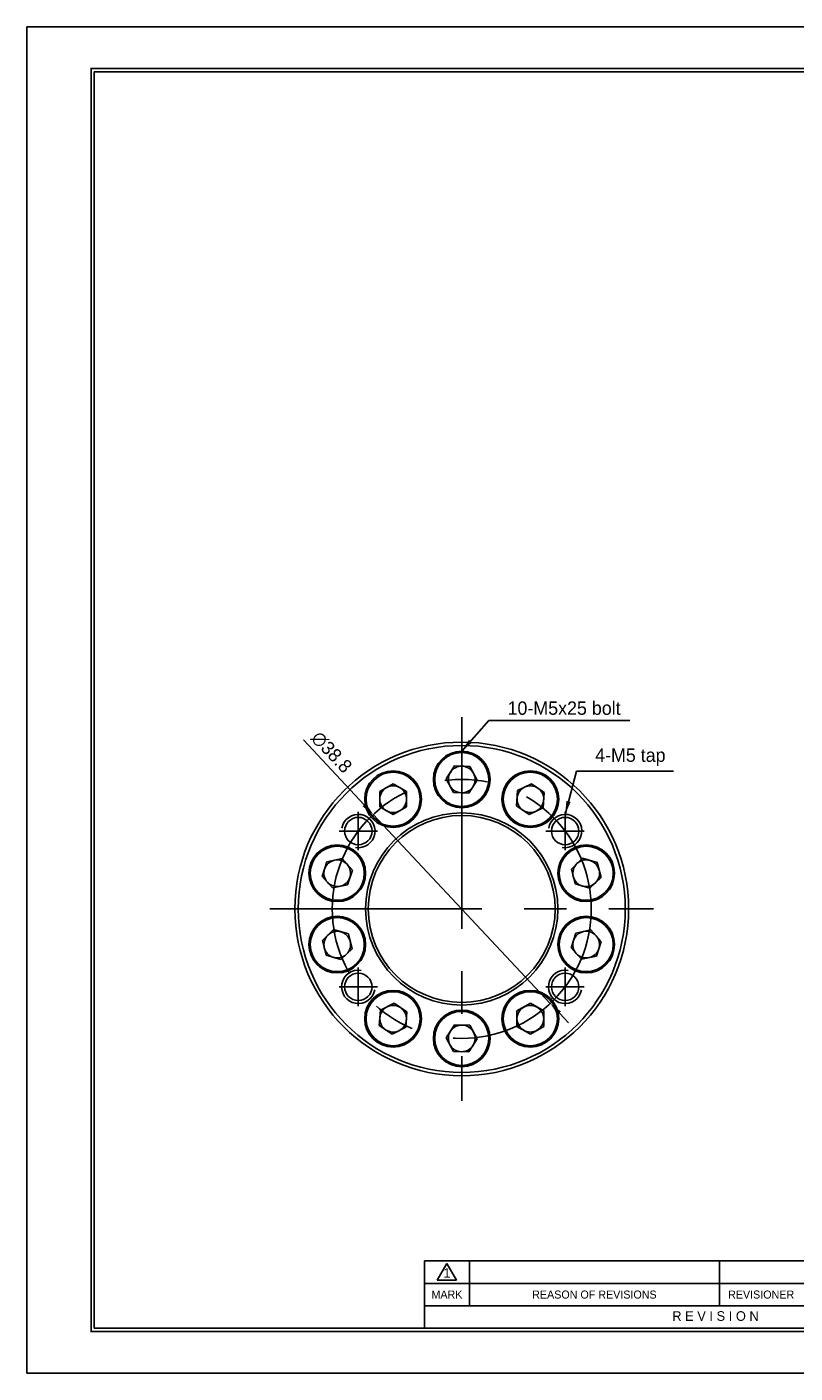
# Model space of a CAD drawing. Header units: millimetres. Extents: x 0 to 285, y 0 to 202.
# Tile 1 of 7: x 0 to 115, y 0 to 202. Entities that reach past the tile are written whole.
import ezdxf
from ezdxf.enums import TextEntityAlignment as Align

# ---------------------------------------------------------------- set-up
doc = ezdxf.new("R2010")
doc.units = ezdxf.units.MM
doc.linetypes.add('CENTER', pattern=[50.8, 31.75, -6.35, 6.35, -6.35])
doc.layers.get('DEFPOINTS').update_dxf_attribs({"linetype": 'CONTINUOUS'})
for name, color, linetype in [('center', 1, 'CENTER'), ('L1', 7, 'CONTINUOUS'), ('OUTLINE', 7, 'CONTINUOUS'), ('thread', 5, 'CONTINUOUS')]:
    doc.layers.add(name, color=color, linetype=linetype)
doc.dimstyles.get("Standard").update_dxf_attribs({"dimtxt": 2, "dimasz": 2, "dimexe": 0.8, "dimexo": 0, "dimgap": 0.8, "dimtad": 1, "dimdec": 3, "dimzin": 11, "dimdsep": 46, "dimtxsty": 'Standard', "dimcen": 0, "dimclrd": 5, "dimclre": 5, "dimclrt": 3, "dimadec": 0, "dimazin": 0, "dimtfac": 0.6, "dimtdec": 3, "dimtmove": 0, "dimatfit": 3, "dimfxl": 0, "dimtolj": 1, "dimtzin": 11, "dimarcsym": 0})

# ---------------------------------------------------------------- blocks, each defined once
blk = doc.blocks.new('표제란')
at = {"layer": 'L1', "color": 0}
for p, q in [((297, 210), (0, 210)), ((0, 210), (0, 0)), ((0, 0), (297, 0))]:
    blk.add_line(p, q, dxfattribs=at)
at = {"layer": 'L1'}
for p, q in [((160, 17.5), (62, 17.5)), ((62, 17.5), (62, 7)), ((64, 14.51), (65.5, 17.1)), ((65.5, 17.1), (67, 14.51)), ((69, 17.5), (69, 10.5)), ((108, 17.5), (108, 10.5)), ((147, 14), (62, 14)), ((64, 14.51), (67, 14.51)), ((147, 10.5), (62, 10.5))]:
    blk.add_line(p, q, dxfattribs=at)
at = {"layer": 'L1', "const_width": 0.25}
blk.add_lwpolyline([(290.5, 6.5), (290.5, 203.5), (10, 203.5), (10, 6.5)], close=True, dxfattribs=at)
at = {"layer": 'L1'}
blk.add_lwpolyline([(290, 7), (290, 203), (10.5, 203), (10.5, 7)], close=True, dxfattribs=at)
for s, height, p in [('1', 1.5, (65.5, 15.61)), ('MARK', 1.25, (65.5, 12.25)), ('REASON OF REVISIONS', 1.25, (88.5, 12.25)), ('REVISIONER', 1.25, (114.5, 12.25)), ('R E V I S I O N', 1.5, (107.38, 8.9))]:
    blk.add_text(s, height=height, dxfattribs=at).set_placement(p, align=Align.MIDDLE_CENTER)
for tag, p in [('필렛', (179.25, 10.9)), ('모따기', (179.25, 8.3))]:
    blk.add_attdef(tag, text='', height=1.15, dxfattribs=at).set_placement(p, align=Align.MIDDLE_LEFT)
at = {"layer": 'OUTLINE', "ltscale": 0.5}
for tag, p, height in [('TITLE', (237.17, 24.41), 2.5), ('도번', (251.18, 15.64), 2.5), ('SCALE', (253.78, 9.55), 1.2), ('DATE', (277.02, 9.51), 1.2)]:
    blk.add_attdef(tag, p, '', height=height, dxfattribs=at)
blk = doc.blocks.new('*D8')
at = {"layer": 'DEFPOINTS', "color": 0}
for p in [(51.88, 83.72), (78.41, 55.41)]:
    blk.add_point(p, dxfattribs=at)
at = {"layer": 'OUTLINE', "color": 5, "lineweight": -2}
for p, q in [((41.42, 94.89), (50.51, 85.18)), ((78.41, 55.41), (51.88, 83.72)), ((79.78, 53.95), (81.14, 52.49))]:
    blk.add_line(p, q, dxfattribs=at)
at = {"layer": 'OUTLINE', "color": 5}
for points in [[(50.76, 85.41), (50.27, 84.95), (51.88, 83.72)], [(80.02, 54.18), (79.53, 53.72), (78.41, 55.41)]]:
    blk.add_solid(points, dxfattribs=at)
at = {"layer": 'OUTLINE', "color": 3, "insert": (45.64, 93.05), "char_height": 2, "attachment_point": 5, "rotation": 313.1369}
blk.add_mtext('\\A1;∅38.8', dxfattribs=at)

msp = doc.modelspace()

# ---------------------------------------------------------------- linework, layer by layer
at = {"layer": 'center'}
for p, q in [((65.1451, 98.3146), (65.1451, 40.8146)), ((49.6515, 84.1148), (49.6515, 78.3648)), ((80.6386, 84.1148), (80.6386, 78.3648)), ((46.7765, 81.2398), (52.5265, 81.2398)), ((77.7636, 81.2398), (83.5136, 81.2398)), ((36.3951, 69.5646), (93.8951, 69.5646)), ((49.6515, 55.0144), (49.6515, 60.7644)), ((80.6386, 55.0144), (80.6386, 60.7644)), ((52.5265, 57.8894), (46.7765, 57.8894)), ((83.5136, 57.8894), (77.7636, 57.8894))]:
    msp.add_line(p, q, dxfattribs=at)
msp.add_circle((65.1451, 69.5646), 19.4, dxfattribs=at)
at = {"layer": 'OUTLINE', "ltscale": 0.2}
msp.add_line((75.6119, 195.0303), (10.0878, 195.0303), dxfattribs=at)
at = {"layer": 'OUTLINE'}
for p, q in [((62.8371, 89.0452), (64.0609, 91.0037)), ((64.0609, 91.0037), (66.3689, 90.9231)), ((66.3689, 90.9231), (67.4531, 88.884)), ((63.9213, 87.0061), (62.8371, 89.0452)), ((67.4531, 88.884), (66.2293, 86.9255)), ((52.8646, 87.1715), (54.8646, 88.3262)), ((52.8646, 84.8621), (52.8646, 87.1715)), ((54.8646, 88.3262), (56.8646, 87.1715)), ((56.8646, 87.1715), (56.8646, 84.8621)), ((66.2293, 86.9255), (63.9213, 87.0061)), ((73.3498, 85.0044), (73.5109, 87.3082)), ((73.5109, 87.3082), (75.5866, 88.3205)), ((75.5866, 88.3205), (77.5012, 87.0291)), ((77.5012, 87.0291), (77.3401, 84.7254)), ((54.8646, 83.7074), (52.8646, 84.8621)), ((56.8646, 84.8621), (54.8646, 83.7074)), ((75.2644, 83.713), (73.3498, 85.0044)), ((77.3401, 84.7254), (75.2644, 83.713)), ((44.9513, 76.6282), (47.2102, 77.1084)), ((47.2102, 77.1084), (48.7555, 75.3921)), ((81.5736, 75.5485), (83.2349, 77.1528)), ((83.2349, 77.1528), (85.4548, 76.5162)), ((44.2377, 74.4318), (44.9513, 76.6282)), ((48.7555, 75.3921), (48.0419, 73.1958)), ((82.1323, 73.3077), (81.5736, 75.5485)), ((85.4548, 76.5162), (86.0135, 74.2754)), ((45.7829, 72.7156), (44.2377, 74.4318)), ((48.0419, 73.1958), (45.7829, 72.7156)), ((84.3522, 72.6712), (82.1323, 73.3077)), ((86.0135, 74.2754), (84.3522, 72.6712)), ((44.2767, 64.8538), (45.9379, 66.4581)), ((44.8354, 62.613), (44.2767, 64.8538)), ((45.9379, 66.4581), (48.1578, 65.8215)), ((48.1578, 65.8215), (48.7165, 63.5807)), ((81.5346, 63.7371), (82.2483, 65.9335)), ((82.2483, 65.9335), (84.5072, 66.4136)), ((84.5072, 66.4136), (86.0525, 64.6974)), ((86.0525, 64.6974), (85.3388, 62.501)), ((47.0553, 61.9765), (44.8354, 62.613)), ((48.7165, 63.5807), (47.0553, 61.9765)), ((83.0799, 62.0209), (81.5346, 63.7371)), ((85.3388, 62.501), (83.0799, 62.0209)), ((52.9501, 54.4039), (55.0257, 55.4163)), ((55.0257, 55.4163), (56.9403, 54.1249)), ((73.4255, 54.2672), (75.4255, 55.4219)), ((75.4255, 55.4219), (77.4255, 54.2672)), ((52.789, 52.1001), (52.9501, 54.4039)), ((56.9403, 54.1249), (56.7792, 51.8211)), ((73.4255, 51.9578), (73.4255, 54.2672)), ((77.4255, 54.2672), (77.4255, 51.9578)), ((54.7035, 50.8087), (52.789, 52.1001)), ((56.7792, 51.8211), (54.7035, 50.8087)), ((62.8371, 50.2452), (64.0609, 52.2037)), ((64.0609, 52.2037), (66.3689, 52.1231)), ((66.3689, 52.1231), (67.4531, 50.084)), ((75.4255, 50.8031), (73.4255, 51.9578)), ((77.4255, 51.9578), (75.4255, 50.8031)), ((63.9213, 48.2061), (62.8371, 50.2452)), ((67.4531, 50.084), (66.2293, 48.1255)), ((66.2293, 48.1255), (63.9213, 48.2061))]:
    msp.add_line(p, q, dxfattribs=at)
for centre, radius in [((65.1451, 69.5646), 25), ((65.1451, 69.5646), 24.5), ((65.1451, 88.9646), 4.25), ((65.1451, 88.9646), 4.05), ((54.8646, 86.0168), 4.25), ((54.8646, 86.0168), 4.05), ((75.4255, 86.0168), 4.25), ((75.4255, 86.0168), 4.05), ((49.6515, 81.2398), 2.05), ((65.1451, 69.5646), 14.4), ((65.1451, 69.5646), 14), ((80.6386, 81.2398), 2.05), ((46.4966, 74.912), 4.25), ((46.4966, 74.912), 4.05), ((83.7935, 74.912), 4.25), ((83.7935, 74.912), 4.05), ((46.4966, 64.2173), 4.25), ((46.4966, 64.2173), 4.05), ((83.7935, 64.2173), 4.25), ((83.7935, 64.2173), 4.05), ((49.6515, 57.8894), 2.05), ((80.6386, 57.8894), 2.05), ((54.8646, 53.1125), 4.25), ((54.8646, 53.1125), 4.05), ((75.4255, 53.1125), 4.25), ((75.4255, 53.1125), 4.05), ((65.1451, 50.1646), 4.25), ((65.1451, 50.1646), 4.05)]:
    msp.add_circle(centre, radius, dxfattribs=at)
for centre, start, end in [((65.1451, 88.9646), 88, 148), ((65.1451, 88.9646), 28, 88), ((65.1451, 88.9646), 148, 208), ((65.1451, 88.9646), 328, 28), ((54.8646, 86.0168), 120, 180), ((54.8646, 86.0168), 60, 120), ((54.8646, 86.0168), 0, 60), ((65.1451, 88.9646), 208, 268), ((65.1451, 88.9646), 268, 328), ((75.4255, 86.0168), 116, 176), ((75.4255, 86.0168), 56, 116), ((75.4255, 86.0168), 356, 56), ((54.8646, 86.0168), 180, 240), ((54.8646, 86.0168), 300, 0), ((75.4255, 86.0168), 176, 236), ((75.4255, 86.0168), 296, 356), ((54.8646, 86.0168), 240, 300), ((75.4255, 86.0168), 236, 296), ((46.4966, 74.912), 102, 162), ((46.4966, 74.912), 42, 102), ((83.7935, 74.912), 74, 134), ((83.7935, 74.912), 14, 74), ((46.4966, 74.912), 162, 222), ((46.4966, 74.912), 342, 42), ((83.7935, 74.912), 134, 194), ((83.7935, 74.912), 314, 14), ((46.4966, 74.912), 222, 282), ((46.4966, 74.912), 282, 342), ((83.7935, 74.912), 194, 254), ((83.7935, 74.912), 254, 314), ((46.4966, 64.2173), 134, 194), ((46.4966, 64.2173), 74, 134), ((46.4966, 64.2173), 14, 74), ((46.4966, 64.2173), 314, 14), ((83.7935, 64.2173), 162, 222), ((83.7935, 64.2173), 102, 162), ((83.7935, 64.2173), 42, 102), ((83.7935, 64.2173), 342, 42), ((46.4966, 64.2173), 194, 254), ((46.4966, 64.2173), 254, 314), ((83.7935, 64.2173), 222, 282), ((83.7935, 64.2173), 282, 342), ((54.8646, 53.1125), 116, 176), ((54.8646, 53.1125), 56, 116), ((54.8646, 53.1125), 356, 56), ((75.4255, 53.1125), 120, 180), ((75.4255, 53.1125), 60, 120), ((75.4255, 53.1125), 0, 60), ((54.8646, 53.1125), 176, 236), ((54.8646, 53.1125), 296, 356), ((75.4255, 53.1125), 180, 240), ((75.4255, 53.1125), 300, 0), ((54.8646, 53.1125), 236, 296), ((65.1451, 50.1646), 148, 208), ((65.1451, 50.1646), 88, 148), ((65.1451, 50.1646), 28, 88), ((65.1451, 50.1646), 328, 28), ((75.4255, 53.1125), 240, 300), ((65.1451, 50.1646), 208, 268), ((65.1451, 50.1646), 268, 328)]:
    msp.add_arc(centre, 2, start, end, dxfattribs=at)
at = {"layer": 'thread'}
for centre, start, end in [((49.6515, 81.2398), 260, 170), ((80.6386, 81.2398), 260, 170), ((49.6515, 57.8894), 80, 350), ((80.6386, 57.8894), 80, 350)]:
    msp.add_arc(centre, 2.5, start, end, dxfattribs=at)

# ---------------------------------------------------------------- block references
at = {"layer": 'OUTLINE', "xscale": 0.9607403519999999, "yscale": 0.9607403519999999, "zscale": 0.9607403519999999}
msp.add_blockref('표제란', (0, 0), dxfattribs=at)

# ---------------------------------------------------------------- texts
at = {"layer": 'OUTLINE', "color": 3, "char_height": 2, "attachment_point": 7}
for s, insert in [('\\A1;10-M5x25 bolt', (72.0057, 98.6295)), ('\\A1;4-M5 tap', (85.1308, 91.0066))]:
    msp.add_mtext(s, dxfattribs=dict(at, insert=insert))

# ---------------------------------------------------------------- dimensions: what is measured, and where the dimension line sits
at = {"layer": 'OUTLINE'}
dim = msp.add_diameter_dim_2p(p1=(78.4097, 55.408), p2=(51.8804, 83.7212), dimstyle='Standard', dxfattribs=at)
dim.commit()
dim.dimension.update_dxf_attribs({"geometry": '*D8', "text_midpoint": (44.3113, 91.7993), "dimtype": 163})

# ---------------------------------------------------------------- leaders
at = {"layer": 'OUTLINE', "annotation_type": 0, "has_hookline": 1, "hookline_direction": 0}
for points, text_width in [([(65.1451, 93.2146), (69.2057, 97.8295), (71.2057, 97.8295)], 18.3409), ([(80.6386, 83.7398), (82.3308, 90.2066), (84.3308, 90.2066)], 11.7337)]:
    msp.add_leader(points, dimstyle='Standard', dxfattribs=dict(at, text_width=text_width))

doc.saveas('drawing.dxf')
